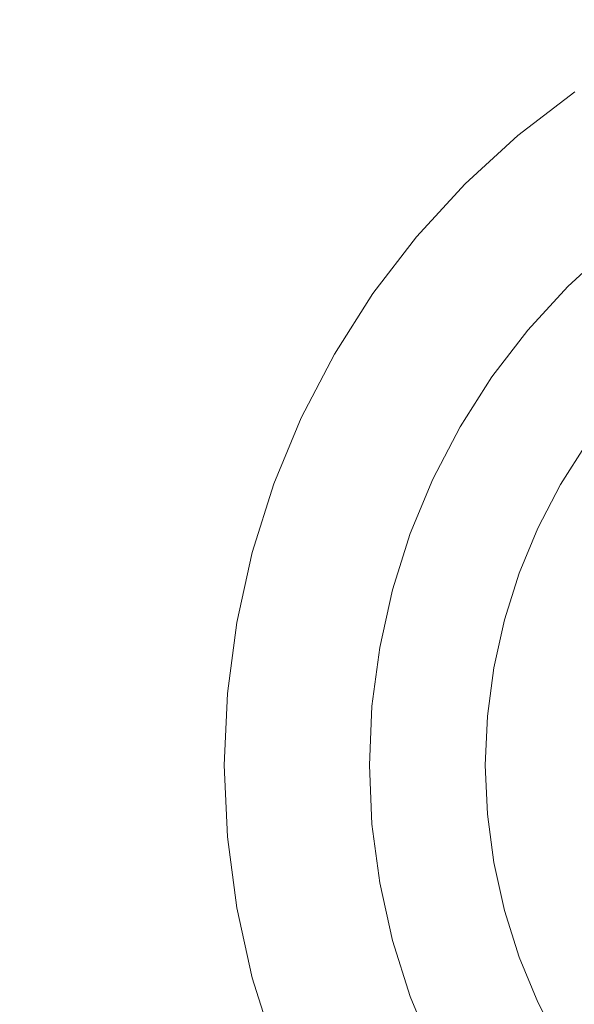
# Model space of a CAD drawing. Header units: millimetres. Extents: x -148 to 148, y -92 to 92.
# Tile 42 of 49: x 72.52 to 81.96, y 59.93 to 76.7. Entities that reach past the tile are written whole.
import ezdxf

# ---------------------------------------------------------------- set-up
doc = ezdxf.new("R2010")
doc.units = ezdxf.units.MM
doc.header["$LTSCALE"] = 25.4
doc.layers.add('Lighting-Moving Light', color=7, linetype='Continuous', lineweight=5, true_color=0x000000)

# ---------------------------------------------------------------- blocks, each defined once
blk = doc.blocks.new('Group-1')
at = {"layer": 'Lighting-Moving Light', "color": 7, "linetype": 'Continuous', "lineweight": 5, "transparency": 33554687}
for points in [[(-1905.589, -1205.846, -16.5), (-2119.658, -1205.846, -16.5), (-2119.658, -1379.915, -16.5), (-1905.589, -1379.915, -16.5)], [(-2116.123, -1209.38, -108.466), (-1909.124, -1209.38, -108.466), (-1909.124, -1376.38, -108.466), (-2116.123, -1376.38, -108.466)]]:
    blk.add_3dface(points, dxfattribs=at)
for points, invisible_edges in [([(-1932.523, -1218.981, -16.465), (-1931.623, -1218.156, -16.465), (-1930.654, -1217.412, -16.465), (-1922.623, -1228.88, -16.465)], 12), ([(-1930.654, -1217.412, -16.465), (-1931.623, -1218.156, -16.465), (-1930.034, -1220.049, -1.637), (-1929.236, -1219.437, -1.637)], 10), ([(-1931.623, -1218.156, -16.465), (-1932.523, -1218.981, -16.465), (-1930.775, -1220.728, -1.637), (-1930.034, -1220.049, -1.637)], 10), ([(-1934.092, -1220.85, -16.465), (-1933.348, -1219.881, -16.465), (-1932.523, -1218.981, -16.465), (-1922.623, -1228.88, -16.465)], 12), ([(-1932.523, -1218.981, -16.465), (-1933.348, -1219.881, -16.465), (-1931.455, -1221.47, -1.637), (-1930.775, -1220.728, -1.637)], 10), ([(-1933.348, -1219.881, -16.465), (-1934.092, -1220.85, -16.465), (-1932.067, -1222.268, -1.637), (-1931.455, -1221.47, -1.637)], 10), ([(-1930.751, -1220.752, -1.475), (-1930.012, -1220.075, -1.475), (-1930.034, -1220.049, -1.637), (-1930.775, -1220.728, -1.637)], 11), ([(-1930.718, -1220.786, -1.316), (-1929.982, -1220.111, -1.316), (-1930.012, -1220.075, -1.475), (-1930.751, -1220.752, -1.475)], 15), ([(-1930.676, -1220.828, -1.162), (-1929.943, -1220.157, -1.162), (-1929.982, -1220.111, -1.316), (-1930.718, -1220.786, -1.316)], 15), ([(-1930.624, -1220.88, -1.014), (-1929.897, -1220.213, -1.014), (-1929.943, -1220.157, -1.162), (-1930.676, -1220.828, -1.162)], 15), ([(-1931.429, -1221.492, -1.475), (-1930.751, -1220.752, -1.475), (-1930.775, -1220.728, -1.637), (-1931.455, -1221.47, -1.637)], 11), ([(-1931.393, -1221.522, -1.316), (-1930.718, -1220.786, -1.316), (-1930.751, -1220.752, -1.475), (-1931.429, -1221.492, -1.475)], 15), ([(-1935.312, -1222.964, -16.465), (-1934.748, -1221.88, -16.465), (-1934.092, -1220.85, -16.465), (-1922.623, -1228.88, -16.465)], 12), ([(-1934.092, -1220.85, -16.465), (-1934.748, -1221.88, -16.465), (-1932.607, -1223.116, -1.637), (-1932.067, -1222.268, -1.637)], 10), ([(-1931.347, -1221.561, -1.162), (-1930.676, -1220.828, -1.162), (-1930.718, -1220.786, -1.316), (-1931.393, -1221.522, -1.316)], 15), ([(-1931.291, -1221.607, -1.014), (-1930.624, -1220.88, -1.014), (-1930.676, -1220.828, -1.162), (-1931.347, -1221.561, -1.162)], 15), ([(-1931.226, -1221.662, -0.872), (-1930.564, -1220.939, -0.872), (-1930.624, -1220.88, -1.014), (-1931.291, -1221.607, -1.014)], 15), ([(-1931.153, -1221.723, -0.737), (-1930.497, -1221.007, -0.737), (-1930.564, -1220.939, -0.872), (-1931.226, -1221.662, -0.872)], 15), ([(-1931.071, -1221.792, -0.611), (-1930.421, -1221.083, -0.611), (-1930.497, -1221.007, -0.737), (-1931.153, -1221.723, -0.737)], 15), ([(-1930.981, -1221.867, -0.494), (-1930.338, -1221.165, -0.494), (-1930.421, -1221.083, -0.611), (-1931.071, -1221.792, -0.611)], 15), ([(-1930.885, -1221.948, -0.387), (-1930.249, -1221.255, -0.387), (-1930.338, -1221.165, -0.494), (-1930.981, -1221.867, -0.494)], 15), ([(-1930.782, -1222.035, -0.291), (-1930.154, -1221.35, -0.291), (-1930.249, -1221.255, -0.387), (-1930.885, -1221.948, -0.387)], 15), ([(-1930.673, -1222.126, -0.206), (-1930.054, -1221.45, -0.206), (-1930.154, -1221.35, -0.291), (-1930.782, -1222.035, -0.291)], 15), ([(-1932.039, -1222.287, -1.475), (-1931.429, -1221.492, -1.475), (-1931.455, -1221.47, -1.637), (-1932.067, -1222.268, -1.637)], 11), ([(-1932.001, -1222.314, -1.316), (-1931.393, -1221.522, -1.316), (-1931.429, -1221.492, -1.475), (-1932.039, -1222.287, -1.475)], 15), ([(-1931.952, -1222.349, -1.162), (-1931.347, -1221.561, -1.162), (-1931.393, -1221.522, -1.316), (-1932.001, -1222.314, -1.316)], 15), ([(-1931.892, -1222.39, -1.014), (-1931.291, -1221.607, -1.014), (-1931.347, -1221.561, -1.162), (-1931.952, -1222.349, -1.162)], 15), ([(-1930.559, -1222.222, -0.134), (-1929.949, -1221.555, -0.134), (-1930.054, -1221.45, -0.206), (-1930.673, -1222.126, -0.206)], 15), ([(-1931.823, -1222.439, -0.872), (-1931.226, -1221.662, -0.872), (-1931.291, -1221.607, -1.014), (-1931.892, -1222.39, -1.014)], 15), ([(-1931.744, -1222.494, -0.737), (-1931.153, -1221.723, -0.737), (-1931.226, -1221.662, -0.872), (-1931.823, -1222.439, -0.872)], 15), ([(-1931.657, -1222.555, -0.611), (-1931.071, -1221.792, -0.611), (-1931.153, -1221.723, -0.737), (-1931.744, -1222.494, -0.737)], 15), ([(-1934.748, -1221.88, -16.465), (-1935.312, -1222.964, -16.465), (-1933.072, -1224.008, -1.637), (-1932.607, -1223.116, -1.637)], 10), ([(-1931.561, -1222.622, -0.494), (-1930.981, -1221.867, -0.494), (-1931.071, -1221.792, -0.611), (-1931.657, -1222.555, -0.611)], 15), ([(-1931.457, -1222.695, -0.387), (-1930.885, -1221.948, -0.387), (-1930.981, -1221.867, -0.494), (-1931.561, -1222.622, -0.494)], 15), ([(-1931.347, -1222.772, -0.291), (-1930.782, -1222.035, -0.291), (-1930.885, -1221.948, -0.387), (-1931.457, -1222.695, -0.387)], 15), ([(-1931.231, -1222.853, -0.206), (-1930.673, -1222.126, -0.206), (-1930.782, -1222.035, -0.291), (-1931.347, -1222.772, -0.291)], 15), ([(-1932.578, -1223.133, -1.475), (-1932.039, -1222.287, -1.475), (-1932.067, -1222.268, -1.637), (-1932.607, -1223.116, -1.637)], 11), ([(-1931.109, -1222.939, -0.134), (-1930.559, -1222.222, -0.134), (-1930.673, -1222.126, -0.206), (-1931.231, -1222.853, -0.206)], 15), ([(-1930.983, -1223.027, -0.074), (-1930.441, -1222.321, -0.074), (-1930.559, -1222.222, -0.134), (-1931.109, -1222.939, -0.134)], 15), ([(-1932.537, -1223.157, -1.316), (-1932.001, -1222.314, -1.316), (-1932.039, -1222.287, -1.475), (-1932.578, -1223.133, -1.475)], 15), ([(-1932.485, -1223.187, -1.162), (-1931.952, -1222.349, -1.162), (-1932.001, -1222.314, -1.316), (-1932.537, -1223.157, -1.316)], 15), ([(-1932.422, -1223.223, -1.014), (-1931.892, -1222.39, -1.014), (-1931.952, -1222.349, -1.162), (-1932.485, -1223.187, -1.162)], 15), ([(-1932.349, -1223.265, -0.872), (-1931.823, -1222.439, -0.872), (-1931.892, -1222.39, -1.014), (-1932.422, -1223.223, -1.014)], 15), ([(-1932.266, -1223.313, -0.737), (-1931.744, -1222.494, -0.737), (-1931.823, -1222.439, -0.872), (-1932.349, -1223.265, -0.872)], 15), ([(-1930.853, -1223.118, -0.027), (-1930.32, -1222.422, -0.027), (-1930.441, -1222.321, -0.074), (-1930.983, -1223.027, -0.074)], 15), ([(-1930.721, -1223.211, 0.007), (-1930.196, -1222.526, 0.007), (-1930.32, -1222.422, -0.027), (-1930.853, -1223.118, -0.027)], 15), ([(-1932.173, -1223.367, -0.611), (-1931.657, -1222.555, -0.611), (-1931.744, -1222.494, -0.737), (-1932.266, -1223.313, -0.737)], 15), ([(-1932.072, -1223.425, -0.494), (-1931.561, -1222.622, -0.494), (-1931.657, -1222.555, -0.611), (-1932.173, -1223.367, -0.611)], 15), ([(-1930.586, -1223.305, 0.028), (-1930.07, -1222.632, 0.028), (-1930.196, -1222.526, 0.007), (-1930.721, -1223.211, 0.007)], 15), ([(-1931.963, -1223.488, -0.387), (-1931.457, -1222.695, -0.387), (-1931.561, -1222.622, -0.494), (-1932.072, -1223.425, -0.494)], 15), ([(-1931.846, -1223.555, -0.291), (-1931.347, -1222.772, -0.291), (-1931.457, -1222.695, -0.387), (-1931.963, -1223.488, -0.387)], 15), ([(-1931.723, -1223.626, -0.206), (-1931.231, -1222.853, -0.206), (-1931.347, -1222.772, -0.291), (-1931.846, -1223.555, -0.291)], 15), ([(-1931.595, -1223.701, -0.134), (-1931.109, -1222.939, -0.134), (-1931.231, -1222.853, -0.206), (-1931.723, -1223.626, -0.206)], 15), ([(-1931.461, -1223.778, -0.074), (-1930.983, -1223.027, -0.074), (-1931.109, -1222.939, -0.134), (-1931.595, -1223.701, -0.134)], 15), ([(-1936.146, -1225.257, -16.465), (-1935.779, -1224.092, -16.465), (-1935.312, -1222.964, -16.465), (-1922.623, -1228.88, -16.465)], 12), ([(-1935.312, -1222.964, -16.465), (-1935.779, -1224.092, -16.465), (-1933.457, -1224.937, -1.637), (-1933.072, -1224.008, -1.637)], 10), ([(-1931.324, -1223.857, -0.027), (-1930.853, -1223.118, -0.027), (-1930.983, -1223.027, -0.074), (-1931.461, -1223.778, -0.074)], 15), ([(-1933.041, -1224.023, -1.475), (-1932.578, -1223.133, -1.475), (-1932.607, -1223.116, -1.637), (-1933.072, -1224.008, -1.637)], 11), ([(-1932.998, -1224.042, -1.316), (-1932.537, -1223.157, -1.316), (-1932.578, -1223.133, -1.475), (-1933.041, -1224.023, -1.475)], 15), ([(-1932.944, -1224.068, -1.162), (-1932.485, -1223.187, -1.162), (-1932.537, -1223.157, -1.316), (-1932.998, -1224.042, -1.316)], 15), ([(-1932.878, -1224.099, -1.014), (-1932.422, -1223.223, -1.014), (-1932.485, -1223.187, -1.162), (-1932.944, -1224.068, -1.162)], 15), ([(-1932.802, -1224.134, -0.872), (-1932.349, -1223.265, -0.872), (-1932.422, -1223.223, -1.014), (-1932.878, -1224.099, -1.014)], 15), ([(-1932.714, -1224.175, -0.737), (-1932.266, -1223.313, -0.737), (-1932.349, -1223.265, -0.872), (-1932.802, -1224.134, -0.872)], 15), ([(-1931.184, -1223.938, 0.007), (-1930.721, -1223.211, 0.007), (-1930.853, -1223.118, -0.027), (-1931.324, -1223.857, -0.027)], 15), ([(-1931.042, -1224.02, 0.028), (-1930.586, -1223.305, 0.028), (-1930.721, -1223.211, 0.007), (-1931.184, -1223.938, 0.007)], 15), ([(-1932.618, -1224.22, -0.611), (-1932.173, -1223.367, -0.611), (-1932.266, -1223.313, -0.737), (-1932.714, -1224.175, -0.737)], 15), ([(-1932.512, -1224.269, -0.494), (-1932.072, -1223.425, -0.494), (-1932.173, -1223.367, -0.611), (-1932.618, -1224.22, -0.611)], 15), ([(-1932.397, -1224.323, -0.387), (-1931.963, -1223.488, -0.387), (-1932.072, -1223.425, -0.494), (-1932.512, -1224.269, -0.494)], 15), ([(-1930.451, -1223.399, 0.035), (-1930.899, -1224.102, 0.035), (-1931.284, -1224.842, 0.035), (-1922.623, -1228.88, 0.035)], 12), ([(-1930.899, -1224.102, 0.035), (-1930.451, -1223.399, 0.035), (-1930.586, -1223.305, 0.028), (-1931.042, -1224.02, 0.028)], 14), ([(-1932.275, -1224.38, -0.291), (-1931.846, -1223.555, -0.291), (-1931.963, -1223.488, -0.387), (-1932.397, -1224.323, -0.387)], 15), ([(-1932.147, -1224.44, -0.206), (-1931.723, -1223.626, -0.206), (-1931.846, -1223.555, -0.291), (-1932.275, -1224.38, -0.291)], 15), ([(-1932.012, -1224.502, -0.134), (-1931.595, -1223.701, -0.134), (-1931.723, -1223.626, -0.206), (-1932.147, -1224.44, -0.206)], 15), ([(-1931.873, -1224.567, -0.074), (-1931.461, -1223.778, -0.074), (-1931.595, -1223.701, -0.134), (-1932.012, -1224.502, -0.134)], 15), ([(-1931.729, -1224.634, -0.027), (-1931.324, -1223.857, -0.027), (-1931.461, -1223.778, -0.074), (-1931.873, -1224.567, -0.074)], 15), ([(-1931.582, -1224.703, 0.007), (-1931.184, -1223.938, 0.007), (-1931.324, -1223.857, -0.027), (-1931.729, -1224.634, -0.027)], 15), ([(-1931.434, -1224.772, 0.028), (-1931.042, -1224.02, 0.028), (-1931.184, -1223.938, 0.007), (-1931.582, -1224.703, 0.007)], 15), ([(-1935.779, -1224.092, -16.465), (-1936.146, -1225.257, -16.465), (-1933.759, -1225.897, -1.637), (-1933.457, -1224.937, -1.637)], 10), ([(-1933.425, -1224.949, -1.475), (-1933.041, -1224.023, -1.475), (-1933.072, -1224.008, -1.637), (-1933.457, -1224.937, -1.637)], 11), ([(-1933.381, -1224.965, -1.316), (-1932.998, -1224.042, -1.316), (-1933.041, -1224.023, -1.475), (-1933.425, -1224.949, -1.475)], 15), ([(-1933.324, -1224.986, -1.162), (-1932.944, -1224.068, -1.162), (-1932.998, -1224.042, -1.316), (-1933.381, -1224.965, -1.316)], 15), ([(-1933.256, -1225.01, -1.014), (-1932.878, -1224.099, -1.014), (-1932.944, -1224.068, -1.162), (-1933.324, -1224.986, -1.162)], 15), ([(-1933.176, -1225.039, -0.872), (-1932.802, -1224.134, -0.872), (-1932.878, -1224.099, -1.014), (-1933.256, -1225.01, -1.014)], 15), ([(-1931.284, -1224.842, 0.035), (-1930.899, -1224.102, 0.035), (-1931.042, -1224.02, 0.028), (-1931.434, -1224.772, 0.028)], 14), ([(-1933.086, -1225.072, -0.737), (-1932.714, -1224.175, -0.737), (-1932.802, -1224.134, -0.872), (-1933.176, -1225.039, -0.872)], 15), ([(-1932.986, -1225.109, -0.611), (-1932.618, -1224.22, -0.611), (-1932.714, -1224.175, -0.737), (-1933.086, -1225.072, -0.737)], 15), ([(-1932.876, -1225.149, -0.494), (-1932.512, -1224.269, -0.494), (-1932.618, -1224.22, -0.611), (-1932.986, -1225.109, -0.611)], 15), ([(-1932.757, -1225.192, -0.387), (-1932.397, -1224.323, -0.387), (-1932.512, -1224.269, -0.494), (-1932.876, -1225.149, -0.494)], 15), ([(-1932.631, -1225.238, -0.291), (-1932.275, -1224.38, -0.291), (-1932.397, -1224.323, -0.387), (-1932.757, -1225.192, -0.387)], 15), ([(-1932.498, -1225.286, -0.206), (-1932.147, -1224.44, -0.206), (-1932.275, -1224.38, -0.291), (-1932.631, -1225.238, -0.291)], 15), ([(-1932.358, -1225.337, -0.134), (-1932.012, -1224.502, -0.134), (-1932.147, -1224.44, -0.206), (-1932.498, -1225.286, -0.206)], 15), ([(-1932.213, -1225.39, -0.074), (-1931.873, -1224.567, -0.074), (-1932.012, -1224.502, -0.134), (-1932.358, -1225.337, -0.134)], 15), ([(-1932.064, -1225.444, -0.027), (-1931.729, -1224.634, -0.027), (-1931.873, -1224.567, -0.074), (-1932.213, -1225.39, -0.074)], 15), ([(-1931.912, -1225.499, 0.007), (-1931.582, -1224.703, 0.007), (-1931.729, -1224.634, -0.027), (-1932.064, -1225.444, -0.027)], 15), ([(-1931.758, -1225.556, 0.028), (-1931.434, -1224.772, 0.028), (-1931.582, -1224.703, 0.007), (-1931.912, -1225.499, 0.007)], 15), ([(-1931.603, -1225.612, 0.035), (-1931.284, -1224.842, 0.035), (-1931.434, -1224.772, 0.028), (-1931.758, -1225.556, 0.028)], 14), ([(-1933.726, -1225.905, -1.475), (-1933.425, -1224.949, -1.475), (-1933.457, -1224.937, -1.637), (-1933.759, -1225.897, -1.637)], 11), ([(-1933.681, -1225.918, -1.316), (-1933.381, -1224.965, -1.316), (-1933.425, -1224.949, -1.475), (-1933.726, -1225.905, -1.475)], 15), ([(-1931.284, -1224.842, 0.035), (-1931.603, -1225.612, 0.035), (-1931.854, -1226.407, 0.035), (-1922.623, -1228.88, 0.035)], 12), ([(-1933.623, -1225.933, -1.162), (-1933.324, -1224.986, -1.162), (-1933.381, -1224.965, -1.316), (-1933.681, -1225.918, -1.316)], 15), ([(-1933.553, -1225.952, -1.014), (-1933.256, -1225.01, -1.014), (-1933.324, -1224.986, -1.162), (-1933.623, -1225.933, -1.162)], 15), ([(-1933.471, -1225.974, -0.872), (-1933.176, -1225.039, -0.872), (-1933.256, -1225.01, -1.014), (-1933.553, -1225.952, -1.014)], 15), ([(-1933.378, -1225.999, -0.737), (-1933.086, -1225.072, -0.737), (-1933.176, -1225.039, -0.872), (-1933.471, -1225.974, -0.872)], 15), ([(-1933.275, -1226.026, -0.611), (-1932.986, -1225.109, -0.611), (-1933.086, -1225.072, -0.737), (-1933.378, -1225.999, -0.737)], 15), ([(-1933.162, -1226.057, -0.494), (-1932.876, -1225.149, -0.494), (-1932.986, -1225.109, -0.611), (-1933.275, -1226.026, -0.611)], 15), ([(-1922.623, -1228.88, -16.465), (-1936.57, -1227.66, -16.465), (-1936.411, -1226.449, -16.465), (-1936.146, -1225.257, -16.465)], 9), ([(-1936.146, -1225.257, -16.465), (-1936.411, -1226.449, -16.465), (-1933.977, -1226.878, -1.637), (-1933.759, -1225.897, -1.637)], 10), ([(-1933.04, -1226.089, -0.387), (-1932.757, -1225.192, -0.387), (-1932.876, -1225.149, -0.494), (-1933.162, -1226.057, -0.494)], 15), ([(-1932.91, -1226.124, -0.291), (-1932.631, -1225.238, -0.291), (-1932.757, -1225.192, -0.387), (-1933.04, -1226.089, -0.387)], 15), ([(-1932.773, -1226.161, -0.206), (-1932.498, -1225.286, -0.206), (-1932.631, -1225.238, -0.291), (-1932.91, -1226.124, -0.291)], 15), ([(-1932.63, -1226.199, -0.134), (-1932.358, -1225.337, -0.134), (-1932.498, -1225.286, -0.206), (-1932.773, -1226.161, -0.206)], 15), ([(-1932.481, -1226.239, -0.074), (-1932.213, -1225.39, -0.074), (-1932.358, -1225.337, -0.134), (-1932.63, -1226.199, -0.134)], 15), ([(-1932.328, -1226.28, -0.027), (-1932.064, -1225.444, -0.027), (-1932.213, -1225.39, -0.074), (-1932.481, -1226.239, -0.074)], 15), ([(-1932.172, -1226.322, 0.007), (-1931.912, -1225.499, 0.007), (-1932.064, -1225.444, -0.027), (-1932.328, -1226.28, -0.027)], 15), ([(-1932.013, -1226.364, 0.028), (-1931.758, -1225.556, 0.028), (-1931.912, -1225.499, 0.007), (-1932.172, -1226.322, 0.007)], 15), ([(-1931.854, -1226.407, 0.035), (-1931.603, -1225.612, 0.035), (-1931.758, -1225.556, 0.028), (-1932.013, -1226.364, 0.028)], 14), ([(-1933.943, -1226.884, -1.475), (-1933.726, -1225.905, -1.475), (-1933.759, -1225.897, -1.637), (-1933.977, -1226.878, -1.637)], 11), ([(-1933.897, -1226.893, -1.316), (-1933.681, -1225.918, -1.316), (-1933.726, -1225.905, -1.475), (-1933.943, -1226.884, -1.475)], 15), ([(-1933.838, -1226.903, -1.162), (-1933.623, -1225.933, -1.162), (-1933.681, -1225.918, -1.316), (-1933.897, -1226.893, -1.316)], 15), ([(-1933.766, -1226.916, -1.014), (-1933.553, -1225.952, -1.014), (-1933.623, -1225.933, -1.162), (-1933.838, -1226.903, -1.162)], 15), ([(-1933.683, -1226.93, -0.872), (-1933.471, -1225.974, -0.872), (-1933.553, -1225.952, -1.014), (-1933.766, -1226.916, -1.014)], 15), ([(-1933.589, -1226.947, -0.737), (-1933.378, -1225.999, -0.737), (-1933.471, -1225.974, -0.872), (-1933.683, -1226.93, -0.872)], 15), ([(-1933.483, -1226.965, -0.611), (-1933.275, -1226.026, -0.611), (-1933.378, -1225.999, -0.737), (-1933.589, -1226.947, -0.737)], 15), ([(-1933.368, -1226.986, -0.494), (-1933.162, -1226.057, -0.494), (-1933.275, -1226.026, -0.611), (-1933.483, -1226.965, -0.611)], 15), ([(-1933.244, -1227.008, -0.387), (-1933.04, -1226.089, -0.387), (-1933.162, -1226.057, -0.494), (-1933.368, -1226.986, -0.494)], 15), ([(-1933.111, -1227.031, -0.291), (-1932.91, -1226.124, -0.291), (-1933.04, -1226.089, -0.387), (-1933.244, -1227.008, -0.387)], 15), ([(-1932.972, -1227.056, -0.206), (-1932.773, -1226.161, -0.206), (-1932.91, -1226.124, -0.291), (-1933.111, -1227.031, -0.291)], 15), ([(-1932.825, -1227.081, -0.134), (-1932.63, -1226.199, -0.134), (-1932.773, -1226.161, -0.206), (-1932.972, -1227.056, -0.206)], 15), ([(-1932.674, -1227.108, -0.074), (-1932.481, -1226.239, -0.074), (-1932.63, -1226.199, -0.134), (-1932.825, -1227.081, -0.134)], 15), ([(-1932.518, -1227.136, -0.027), (-1932.328, -1226.28, -0.027), (-1932.481, -1226.239, -0.074), (-1932.674, -1227.108, -0.074)], 15), ([(-1932.358, -1227.164, 0.007), (-1932.172, -1226.322, 0.007), (-1932.328, -1226.28, -0.027), (-1932.518, -1227.136, -0.027)], 15), ([(-1936.411, -1226.449, -16.465), (-1936.57, -1227.66, -16.465), (-1934.108, -1227.876, -1.637), (-1933.977, -1226.878, -1.637)], 10), ([(-1932.197, -1227.192, 0.028), (-1932.013, -1226.364, 0.028), (-1932.172, -1226.322, 0.007), (-1932.358, -1227.164, 0.007)], 15), ([(-1932.034, -1227.221, 0.035), (-1931.854, -1226.407, 0.035), (-1932.013, -1226.364, 0.028), (-1932.197, -1227.192, 0.028)], 14), ([(-1931.854, -1226.407, 0.035), (-1932.034, -1227.221, 0.035), (-1932.143, -1228.048, 0.035), (-1922.623, -1228.88, 0.035)], 12), ([(-1934.074, -1227.879, -1.475), (-1933.943, -1226.884, -1.475), (-1933.977, -1226.878, -1.637), (-1934.108, -1227.876, -1.637)], 11), ([(-1934.027, -1227.883, -1.316), (-1933.897, -1226.893, -1.316), (-1933.943, -1226.884, -1.475), (-1934.074, -1227.879, -1.475)], 15), ([(-1933.968, -1227.888, -1.162), (-1933.838, -1226.903, -1.162), (-1933.897, -1226.893, -1.316), (-1934.027, -1227.883, -1.316)], 15), ([(-1933.895, -1227.894, -1.014), (-1933.766, -1226.916, -1.014), (-1933.838, -1226.903, -1.162), (-1933.968, -1227.888, -1.162)], 15), ([(-1933.811, -1227.902, -0.872), (-1933.683, -1226.93, -0.872), (-1933.766, -1226.916, -1.014), (-1933.895, -1227.894, -1.014)], 15), ([(-1933.715, -1227.91, -0.737), (-1933.589, -1226.947, -0.737), (-1933.683, -1226.93, -0.872), (-1933.811, -1227.902, -0.872)], 15), ([(-1933.609, -1227.919, -0.611), (-1933.483, -1226.965, -0.611), (-1933.589, -1226.947, -0.737), (-1933.715, -1227.91, -0.737)], 15), ([(-1933.492, -1227.929, -0.494), (-1933.368, -1226.986, -0.494), (-1933.483, -1226.965, -0.611), (-1933.609, -1227.919, -0.611)], 15), ([(-1933.367, -1227.94, -0.387), (-1933.244, -1227.008, -0.387), (-1933.368, -1226.986, -0.494), (-1933.492, -1227.929, -0.494)], 15), ([(-1933.233, -1227.952, -0.291), (-1933.111, -1227.031, -0.291), (-1933.244, -1227.008, -0.387), (-1933.367, -1227.94, -0.387)], 15), ([(-1933.091, -1227.965, -0.206), (-1932.972, -1227.056, -0.206), (-1933.111, -1227.031, -0.291), (-1933.233, -1227.952, -0.291)], 15), ([(-1932.943, -1227.977, -0.134), (-1932.825, -1227.081, -0.134), (-1932.972, -1227.056, -0.206), (-1933.091, -1227.965, -0.206)], 15), ([(-1932.79, -1227.991, -0.074), (-1932.674, -1227.108, -0.074), (-1932.825, -1227.081, -0.134), (-1932.943, -1227.977, -0.134)], 15), ([(-1932.632, -1228.005, -0.027), (-1932.518, -1227.136, -0.027), (-1932.674, -1227.108, -0.074), (-1932.79, -1227.991, -0.074)], 15), ([(-1932.471, -1228.019, 0.007), (-1932.358, -1227.164, 0.007), (-1932.518, -1227.136, -0.027), (-1932.632, -1228.005, -0.027)], 15), ([(-1932.307, -1228.033, 0.028), (-1932.197, -1227.192, 0.028), (-1932.358, -1227.164, 0.007), (-1932.471, -1228.019, 0.007)], 15), ([(-1932.143, -1228.048, 0.035), (-1932.034, -1227.221, 0.035), (-1932.197, -1227.192, 0.028), (-1932.307, -1228.033, 0.028)], 14), ([(-1936.57, -1227.66, -16.465), (-1936.623, -1228.88, -16.465), (-1934.152, -1228.88, -1.637), (-1934.108, -1227.876, -1.637)], 10), ([(-1936.57, -1230.101, -16.465), (-1936.623, -1228.88, -16.465), (-1936.57, -1227.66, -16.465), (-1922.623, -1228.88, -16.465)], 12), ([(-1934.118, -1228.88, -1.475), (-1934.074, -1227.879, -1.475), (-1934.108, -1227.876, -1.637), (-1934.152, -1228.88, -1.637)], 11), ([(-1934.071, -1228.88, -1.316), (-1934.027, -1227.883, -1.316), (-1934.074, -1227.879, -1.475), (-1934.118, -1228.88, -1.475)], 15), ([(-1934.011, -1228.88, -1.162), (-1933.968, -1227.888, -1.162), (-1934.027, -1227.883, -1.316), (-1934.071, -1228.88, -1.316)], 15), ([(-1933.938, -1228.88, -1.014), (-1933.895, -1227.894, -1.014), (-1933.968, -1227.888, -1.162), (-1934.011, -1228.88, -1.162)], 15), ([(-1933.854, -1228.88, -0.872), (-1933.811, -1227.902, -0.872), (-1933.895, -1227.894, -1.014), (-1933.938, -1228.88, -1.014)], 15), ([(-1933.758, -1228.88, -0.737), (-1933.715, -1227.91, -0.737), (-1933.811, -1227.902, -0.872), (-1933.854, -1228.88, -0.872)], 15), ([(-1933.651, -1228.88, -0.611), (-1933.609, -1227.919, -0.611), (-1933.715, -1227.91, -0.737), (-1933.758, -1228.88, -0.737)], 15), ([(-1933.534, -1228.88, -0.494), (-1933.492, -1227.929, -0.494), (-1933.609, -1227.919, -0.611), (-1933.651, -1228.88, -0.611)], 15), ([(-1933.408, -1228.88, -0.387), (-1933.367, -1227.94, -0.387), (-1933.492, -1227.929, -0.494), (-1933.534, -1228.88, -0.494)], 15), ([(-1933.273, -1228.88, -0.291), (-1933.233, -1227.952, -0.291), (-1933.367, -1227.94, -0.387), (-1933.408, -1228.88, -0.387)], 15), ([(-1933.131, -1228.88, -0.206), (-1933.091, -1227.965, -0.206), (-1933.233, -1227.952, -0.291), (-1933.273, -1228.88, -0.291)], 15), ([(-1932.983, -1228.88, -0.134), (-1932.943, -1227.977, -0.134), (-1933.091, -1227.965, -0.206), (-1933.131, -1228.88, -0.206)], 15), ([(-1932.829, -1228.88, -0.074), (-1932.79, -1227.991, -0.074), (-1932.943, -1227.977, -0.134), (-1932.983, -1228.88, -0.134)], 15), ([(-1932.67, -1228.88, -0.027), (-1932.632, -1228.005, -0.027), (-1932.79, -1227.991, -0.074), (-1932.829, -1228.88, -0.074)], 15), ([(-1932.508, -1228.88, 0.007), (-1932.471, -1228.019, 0.007), (-1932.632, -1228.005, -0.027), (-1932.67, -1228.88, -0.027)], 15), ([(-1932.344, -1228.88, 0.028), (-1932.307, -1228.033, 0.028), (-1932.471, -1228.019, 0.007), (-1932.508, -1228.88, 0.007)], 15), ([(-1932.179, -1228.88, 0.035), (-1932.143, -1228.048, 0.035), (-1932.307, -1228.033, 0.028), (-1932.344, -1228.88, 0.028)], 14), ([(-1932.143, -1228.048, 0.035), (-1932.179, -1228.88, 0.035), (-1932.143, -1229.713, 0.035), (-1922.623, -1228.88, 0.035)], 12), ([(-1936.623, -1228.88, -16.465), (-1936.57, -1230.101, -16.465), (-1934.108, -1229.885, -1.637), (-1934.152, -1228.88, -1.637)], 10), ([(-1936.146, -1232.504, -16.465), (-1936.411, -1231.311, -16.465), (-1936.57, -1230.101, -16.465), (-1922.623, -1228.88, -16.465)], 12), ([(-1935.312, -1234.797, -16.465), (-1935.779, -1233.669, -16.465), (-1936.146, -1232.504, -16.465), (-1922.623, -1228.88, -16.465)], 12), ([(-1934.092, -1236.91, -16.465), (-1934.748, -1235.88, -16.465), (-1935.312, -1234.797, -16.465), (-1922.623, -1228.88, -16.465)], 12), ([(-1934.074, -1229.882, -1.475), (-1934.118, -1228.88, -1.475), (-1934.152, -1228.88, -1.637), (-1934.108, -1229.885, -1.637)], 11), ([(-1934.027, -1229.878, -1.316), (-1934.071, -1228.88, -1.316), (-1934.118, -1228.88, -1.475), (-1934.074, -1229.882, -1.475)], 15), ([(-1932.523, -1238.78, -16.465), (-1933.348, -1237.879, -16.465), (-1934.092, -1236.91, -16.465), (-1922.623, -1228.88, -16.465)], 12), ([(-1933.968, -1229.873, -1.162), (-1934.011, -1228.88, -1.162), (-1934.071, -1228.88, -1.316), (-1934.027, -1229.878, -1.316)], 15), ([(-1933.895, -1229.867, -1.014), (-1933.938, -1228.88, -1.014), (-1934.011, -1228.88, -1.162), (-1933.968, -1229.873, -1.162)], 15), ([(-1933.811, -1229.859, -0.872), (-1933.854, -1228.88, -0.872), (-1933.938, -1228.88, -1.014), (-1933.895, -1229.867, -1.014)], 15), ([(-1933.715, -1229.851, -0.737), (-1933.758, -1228.88, -0.737), (-1933.854, -1228.88, -0.872), (-1933.811, -1229.859, -0.872)], 15), ([(-1933.609, -1229.841, -0.611), (-1933.651, -1228.88, -0.611), (-1933.758, -1228.88, -0.737), (-1933.715, -1229.851, -0.737)], 15), ([(-1933.492, -1229.831, -0.494), (-1933.534, -1228.88, -0.494), (-1933.651, -1228.88, -0.611), (-1933.609, -1229.841, -0.611)], 15), ([(-1933.367, -1229.82, -0.387), (-1933.408, -1228.88, -0.387), (-1933.534, -1228.88, -0.494), (-1933.492, -1229.831, -0.494)], 15), ([(-1933.233, -1229.809, -0.291), (-1933.273, -1228.88, -0.291), (-1933.408, -1228.88, -0.387), (-1933.367, -1229.82, -0.387)], 15), ([(-1933.091, -1229.796, -0.206), (-1933.131, -1228.88, -0.206), (-1933.273, -1228.88, -0.291), (-1933.233, -1229.809, -0.291)], 15), ([(-1932.943, -1229.783, -0.134), (-1932.983, -1228.88, -0.134), (-1933.131, -1228.88, -0.206), (-1933.091, -1229.796, -0.206)], 15), ([(-1932.79, -1229.77, -0.074), (-1932.829, -1228.88, -0.074), (-1932.983, -1228.88, -0.134), (-1932.943, -1229.783, -0.134)], 15), ([(-1932.632, -1229.756, -0.027), (-1932.67, -1228.88, -0.027), (-1932.829, -1228.88, -0.074), (-1932.79, -1229.77, -0.074)], 15), ([(-1932.471, -1229.742, 0.007), (-1932.508, -1228.88, 0.007), (-1932.67, -1228.88, -0.027), (-1932.632, -1229.756, -0.027)], 15), ([(-1930.654, -1240.348, -16.465), (-1931.623, -1239.605, -16.465), (-1932.523, -1238.78, -16.465), (-1922.623, -1228.88, -16.465)], 12), ([(-1932.307, -1229.728, 0.028), (-1932.344, -1228.88, 0.028), (-1932.508, -1228.88, 0.007), (-1932.471, -1229.742, 0.007)], 15), ([(-1932.143, -1229.713, 0.035), (-1932.179, -1228.88, 0.035), (-1932.344, -1228.88, 0.028), (-1932.307, -1229.728, 0.028)], 14), ([(-1922.623, -1228.88, 0.035), (-1932.143, -1229.713, 0.035), (-1932.034, -1230.54, 0.035), (-1931.854, -1231.354, 0.035)], 9), ([(-1931.854, -1231.354, 0.035), (-1931.603, -1232.149, 0.035), (-1931.284, -1232.919, 0.035), (-1922.623, -1228.88, 0.035)], 12), ([(-1931.284, -1232.919, 0.035), (-1930.899, -1233.658, 0.035), (-1930.451, -1234.361, 0.035), (-1922.623, -1228.88, 0.035)], 12), ([(-1933.111, -1230.73, -0.291), (-1933.233, -1229.809, -0.291), (-1933.367, -1229.82, -0.387), (-1933.244, -1230.753, -0.387)], 15), ([(-1932.972, -1230.705, -0.206), (-1933.091, -1229.796, -0.206), (-1933.233, -1229.809, -0.291), (-1933.111, -1230.73, -0.291)], 15), ([(-1932.825, -1230.679, -0.134), (-1932.943, -1229.783, -0.134), (-1933.091, -1229.796, -0.206), (-1932.972, -1230.705, -0.206)], 15), ([(-1932.674, -1230.652, -0.074), (-1932.79, -1229.77, -0.074), (-1932.943, -1229.783, -0.134), (-1932.825, -1230.679, -0.134)], 15), ([(-1932.518, -1230.625, -0.027), (-1932.632, -1229.756, -0.027), (-1932.79, -1229.77, -0.074), (-1932.674, -1230.652, -0.074)], 15), ([(-1932.358, -1230.597, 0.007), (-1932.471, -1229.742, 0.007), (-1932.632, -1229.756, -0.027), (-1932.518, -1230.625, -0.027)], 15), ([(-1932.197, -1230.568, 0.028), (-1932.307, -1229.728, 0.028), (-1932.471, -1229.742, 0.007), (-1932.358, -1230.597, 0.007)], 15), ([(-1932.034, -1230.54, 0.035), (-1932.143, -1229.713, 0.035), (-1932.307, -1229.728, 0.028), (-1932.197, -1230.568, 0.028)], 14), ([(-1936.57, -1230.101, -16.465), (-1936.411, -1231.311, -16.465), (-1933.977, -1230.882, -1.637), (-1934.108, -1229.885, -1.637)], 10), ([(-1933.943, -1230.876, -1.475), (-1934.074, -1229.882, -1.475), (-1934.108, -1229.885, -1.637), (-1933.977, -1230.882, -1.637)], 11), ([(-1933.897, -1230.868, -1.316), (-1934.027, -1229.878, -1.316), (-1934.074, -1229.882, -1.475), (-1933.943, -1230.876, -1.475)], 15), ([(-1933.838, -1230.858, -1.162), (-1933.968, -1229.873, -1.162), (-1934.027, -1229.878, -1.316), (-1933.897, -1230.868, -1.316)], 15), ([(-1933.766, -1230.845, -1.014), (-1933.895, -1229.867, -1.014), (-1933.968, -1229.873, -1.162), (-1933.838, -1230.858, -1.162)], 15), ([(-1933.683, -1230.83, -0.872), (-1933.811, -1229.859, -0.872), (-1933.895, -1229.867, -1.014), (-1933.766, -1230.845, -1.014)], 15), ([(-1933.589, -1230.814, -0.737), (-1933.715, -1229.851, -0.737), (-1933.811, -1229.859, -0.872), (-1933.683, -1230.83, -0.872)], 15), ([(-1933.483, -1230.795, -0.611), (-1933.609, -1229.841, -0.611), (-1933.715, -1229.851, -0.737), (-1933.589, -1230.814, -0.737)], 15), ([(-1933.368, -1230.775, -0.494), (-1933.492, -1229.831, -0.494), (-1933.609, -1229.841, -0.611), (-1933.483, -1230.795, -0.611)], 15), ([(-1933.244, -1230.753, -0.387), (-1933.367, -1229.82, -0.387), (-1933.492, -1229.831, -0.494), (-1933.368, -1230.775, -0.494)], 15), ([(-1932.481, -1231.522, -0.074), (-1932.674, -1230.652, -0.074), (-1932.825, -1230.679, -0.134), (-1932.63, -1231.562, -0.134)], 15), ([(-1932.328, -1231.481, -0.027), (-1932.518, -1230.625, -0.027), (-1932.674, -1230.652, -0.074), (-1932.481, -1231.522, -0.074)], 15), ([(-1932.172, -1231.439, 0.007), (-1932.358, -1230.597, 0.007), (-1932.518, -1230.625, -0.027), (-1932.328, -1231.481, -0.027)], 15), ([(-1932.013, -1231.396, 0.028), (-1932.197, -1230.568, 0.028), (-1932.358, -1230.597, 0.007), (-1932.172, -1231.439, 0.007)], 15), ([(-1931.854, -1231.354, 0.035), (-1932.034, -1230.54, 0.035), (-1932.197, -1230.568, 0.028), (-1932.013, -1231.396, 0.028)], 14), ([(-1933.378, -1231.762, -0.737), (-1933.589, -1230.814, -0.737), (-1933.683, -1230.83, -0.872), (-1933.471, -1231.787, -0.872)], 15), ([(-1933.275, -1231.734, -0.611), (-1933.483, -1230.795, -0.611), (-1933.589, -1230.814, -0.737), (-1933.378, -1231.762, -0.737)], 15), ([(-1933.162, -1231.704, -0.494), (-1933.368, -1230.775, -0.494), (-1933.483, -1230.795, -0.611), (-1933.275, -1231.734, -0.611)], 15), ([(-1933.04, -1231.672, -0.387), (-1933.244, -1230.753, -0.387), (-1933.368, -1230.775, -0.494), (-1933.162, -1231.704, -0.494)], 15), ([(-1932.91, -1231.637, -0.291), (-1933.111, -1230.73, -0.291), (-1933.244, -1230.753, -0.387), (-1933.04, -1231.672, -0.387)], 15), ([(-1932.773, -1231.6, -0.206), (-1932.972, -1230.705, -0.206), (-1933.111, -1230.73, -0.291), (-1932.91, -1231.637, -0.291)], 15), ([(-1932.63, -1231.562, -0.134), (-1932.825, -1230.679, -0.134), (-1932.972, -1230.705, -0.206), (-1932.773, -1231.6, -0.206)], 15), ([(-1936.411, -1231.311, -16.465), (-1936.146, -1232.504, -16.465), (-1933.759, -1231.864, -1.637), (-1933.977, -1230.882, -1.637)], 10), ([(-1933.726, -1231.855, -1.475), (-1933.943, -1230.876, -1.475), (-1933.977, -1230.882, -1.637), (-1933.759, -1231.864, -1.637)], 11), ([(-1933.681, -1231.843, -1.316), (-1933.897, -1230.868, -1.316), (-1933.943, -1230.876, -1.475), (-1933.726, -1231.855, -1.475)], 15), ([(-1933.623, -1231.828, -1.162), (-1933.838, -1230.858, -1.162), (-1933.897, -1230.868, -1.316), (-1933.681, -1231.843, -1.316)], 15), ([(-1933.553, -1231.809, -1.014), (-1933.766, -1230.845, -1.014), (-1933.838, -1230.858, -1.162), (-1933.623, -1231.828, -1.162)], 15), ([(-1933.471, -1231.787, -0.872), (-1933.683, -1230.83, -0.872), (-1933.766, -1230.845, -1.014), (-1933.553, -1231.809, -1.014)], 15), ([(-1932.064, -1232.317, -0.027), (-1932.328, -1231.481, -0.027), (-1932.481, -1231.522, -0.074), (-1932.213, -1232.371, -0.074)], 15), ([(-1931.912, -1232.261, 0.007), (-1932.172, -1231.439, 0.007), (-1932.328, -1231.481, -0.027), (-1932.064, -1232.317, -0.027)], 15), ([(-1931.758, -1232.205, 0.028), (-1932.013, -1231.396, 0.028), (-1932.172, -1231.439, 0.007), (-1931.912, -1232.261, 0.007)], 15), ([(-1931.603, -1232.149, 0.035), (-1931.854, -1231.354, 0.035), (-1932.013, -1231.396, 0.028), (-1931.758, -1232.205, 0.028)], 14), ([(-1932.631, -1232.523, -0.291), (-1932.91, -1231.637, -0.291), (-1933.04, -1231.672, -0.387), (-1932.757, -1232.569, -0.387)], 15), ([(-1932.498, -1232.474, -0.206), (-1932.773, -1231.6, -0.206), (-1932.91, -1231.637, -0.291), (-1932.631, -1232.523, -0.291)], 15), ([(-1932.358, -1232.423, -0.134), (-1932.63, -1231.562, -0.134), (-1932.773, -1231.6, -0.206), (-1932.498, -1232.474, -0.206)], 15), ([(-1932.213, -1232.371, -0.074), (-1932.481, -1231.522, -0.074), (-1932.63, -1231.562, -0.134), (-1932.358, -1232.423, -0.134)], 15), ([(-1933.324, -1232.775, -1.162), (-1933.623, -1231.828, -1.162), (-1933.681, -1231.843, -1.316), (-1933.381, -1232.796, -1.316)], 15), ([(-1933.256, -1232.75, -1.014), (-1933.553, -1231.809, -1.014), (-1933.623, -1231.828, -1.162), (-1933.324, -1232.775, -1.162)], 15), ([(-1933.176, -1232.721, -0.872), (-1933.471, -1231.787, -0.872), (-1933.553, -1231.809, -1.014), (-1933.256, -1232.75, -1.014)], 15), ([(-1933.086, -1232.688, -0.737), (-1933.378, -1231.762, -0.737), (-1933.471, -1231.787, -0.872), (-1933.176, -1232.721, -0.872)], 15), ([(-1932.986, -1232.652, -0.611), (-1933.275, -1231.734, -0.611), (-1933.378, -1231.762, -0.737), (-1933.086, -1232.688, -0.737)], 15), ([(-1932.876, -1232.612, -0.494), (-1933.162, -1231.704, -0.494), (-1933.275, -1231.734, -0.611), (-1932.986, -1232.652, -0.611)], 15), ([(-1932.757, -1232.569, -0.387), (-1933.04, -1231.672, -0.387), (-1933.162, -1231.704, -0.494), (-1932.876, -1232.612, -0.494)], 15), ([(-1936.146, -1232.504, -16.465), (-1935.779, -1233.669, -16.465), (-1933.457, -1232.823, -1.637), (-1933.759, -1231.864, -1.637)], 10), ([(-1933.425, -1232.812, -1.475), (-1933.726, -1231.855, -1.475), (-1933.759, -1231.864, -1.637), (-1933.457, -1232.823, -1.637)], 11), ([(-1933.381, -1232.796, -1.316), (-1933.681, -1231.843, -1.316), (-1933.726, -1231.855, -1.475), (-1933.425, -1232.812, -1.475)], 15), ([(-1931.284, -1232.919, 0.035), (-1931.603, -1232.149, 0.035), (-1931.758, -1232.205, 0.028), (-1931.434, -1232.989, 0.028)], 14), ([(-1931.729, -1233.126, -0.027), (-1932.064, -1232.317, -0.027), (-1932.213, -1232.371, -0.074), (-1931.873, -1233.193, -0.074)], 15), ([(-1931.582, -1233.058, 0.007), (-1931.912, -1232.261, 0.007), (-1932.064, -1232.317, -0.027), (-1931.729, -1233.126, -0.027)], 15), ([(-1931.434, -1232.989, 0.028), (-1931.758, -1232.205, 0.028), (-1931.912, -1232.261, 0.007), (-1931.582, -1233.058, 0.007)], 15), ([(-1932.147, -1233.321, -0.206), (-1932.498, -1232.474, -0.206), (-1932.631, -1232.523, -0.291), (-1932.275, -1233.381, -0.291)], 15), ([(-1932.012, -1233.258, -0.134), (-1932.358, -1232.423, -0.134), (-1932.498, -1232.474, -0.206), (-1932.147, -1233.321, -0.206)], 15), ([(-1931.873, -1233.193, -0.074), (-1932.213, -1232.371, -0.074), (-1932.358, -1232.423, -0.134), (-1932.012, -1233.258, -0.134)], 15), ([(-1932.618, -1233.541, -0.611), (-1932.986, -1232.652, -0.611), (-1933.086, -1232.688, -0.737), (-1932.714, -1233.586, -0.737)], 15), ([(-1932.512, -1233.491, -0.494), (-1932.876, -1232.612, -0.494), (-1932.986, -1232.652, -0.611), (-1932.618, -1233.541, -0.611)], 15), ([(-1932.397, -1233.438, -0.387), (-1932.757, -1232.569, -0.387), (-1932.876, -1232.612, -0.494), (-1932.512, -1233.491, -0.494)], 15), ([(-1932.275, -1233.381, -0.291), (-1932.631, -1232.523, -0.291), (-1932.757, -1232.569, -0.387), (-1932.397, -1233.438, -0.387)], 15), ([(-1935.779, -1233.669, -16.465), (-1935.312, -1234.797, -16.465), (-1933.072, -1233.753, -1.637), (-1933.457, -1232.823, -1.637)], 10), ([(-1933.041, -1233.738, -1.475), (-1933.425, -1232.812, -1.475), (-1933.457, -1232.823, -1.637), (-1933.072, -1233.753, -1.637)], 11), ([(-1932.998, -1233.718, -1.316), (-1933.381, -1232.796, -1.316), (-1933.425, -1232.812, -1.475), (-1933.041, -1233.738, -1.475)], 15), ([(-1932.944, -1233.693, -1.162), (-1933.324, -1232.775, -1.162), (-1933.381, -1232.796, -1.316), (-1932.998, -1233.718, -1.316)], 15), ([(-1932.878, -1233.662, -1.014), (-1933.256, -1232.75, -1.014), (-1933.324, -1232.775, -1.162), (-1932.944, -1233.693, -1.162)], 15), ([(-1932.802, -1233.626, -0.872), (-1933.176, -1232.721, -0.872), (-1933.256, -1232.75, -1.014), (-1932.878, -1233.662, -1.014)], 15), ([(-1932.714, -1233.586, -0.737), (-1933.086, -1232.688, -0.737), (-1933.176, -1232.721, -0.872), (-1932.802, -1233.626, -0.872)], 15), ([(-1930.899, -1233.658, 0.035), (-1931.284, -1232.919, 0.035), (-1931.434, -1232.989, 0.028), (-1931.042, -1233.741, 0.028)], 14)]:
    blk.add_3dface(points, dxfattribs=dict(at, invisible_edges=invisible_edges))
at = {"layer": 'Lighting-Moving Light', "color": 0, "flags": 1}
for tag in ['Yoke', 'Weight', 'Weight', '3D_Symbol_Name', 'Candlepower', 'Body', 'Model_Name', 'Beam_Angle', 'Field_Angle', 'Remarks', 'Beam_Angle_2', 'Field_Angle_2', 'Num_Channels', 'Frame_Size', 'Device_Type', 'FixtureID', 'Frame_Size', 'Wattage', 'Base', 'Lens', 'Inst_Type', 'Lamp']:
    blk.add_attdef(tag, (-2481.594, 128.93), '', height=0.18, dxfattribs=at)

msp = doc.modelspace()

# ---------------------------------------------------------------- block references
at = {"layer": 'Lighting-Moving Light', "color": 7, "transparency": 33554687}
msp.add_blockref('Group-1', (2012.623, 1292.88), dxfattribs=at)

doc.saveas('drawing.dxf')
